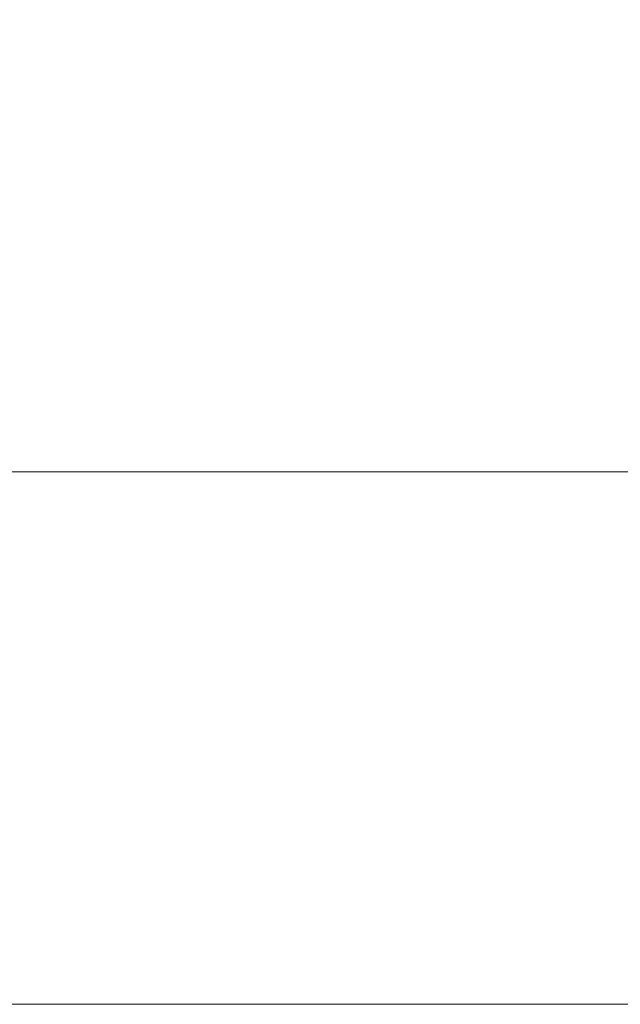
# Model space of a CAD drawing. Header units: millimetres. Extents: x -552 to 238, y 264 to 1524.
# Tile 2 of 256: x -537.85 to -530.56, y 350.27 to 362.23. Entities that reach past the tile are written whole.
import ezdxf

# ---------------------------------------------------------------- set-up
doc = ezdxf.new("R2010")
doc.units = ezdxf.units.MM
doc.layers.add('M-EQPM', color=50, linetype='Continuous', lineweight=9)

# ---------------------------------------------------------------- blocks, each defined once
blk = doc.blocks.new('Renson_Flux_GO_Flat - FLUX GO 370 Flat Vertical Mounted Right-353710-_3D_')
at = {"layer": 'M-EQPM'}
mesh = blk.add_polyface(dxfattribs=at)
corners = [(-349.186, -358.675, 185.086), (-393.246, -358.675, 185.086), (-393.246, -371.639, 206.636), (-393.246, -389.708, 224.129), (-393.246, -411.666, 236.389), (-393.246, -436.039, 242.591), (-393.246, -461.186, 242.32), (-393.246, -485.419, 235.592), (-393.246, -507.107, 222.862), (-393.246, -524.794, 204.983), (-393.246, -537.29, 183.158), (-393.246, -543.756, 158.854), (-393.246, -543.756, 133.705), (-393.246, -537.29, 109.401), (-393.246, -524.794, 87.577), (-393.246, -507.107, 69.698), (-393.246, -485.419, 56.967), (-393.246, -461.186, 50.24), (-393.246, -436.039, 49.968), (-393.246, -411.666, 56.171), (-393.246, -389.708, 68.43), (-393.246, -371.639, 85.923), (-393.246, -358.675, 107.473), (-349.186, -358.675, 107.473), (-349.186, -371.639, 85.923), (-349.186, -389.708, 68.43), (-349.186, -411.666, 56.171), (-349.186, -436.039, 49.968), (-349.186, -461.186, 50.24), (-349.186, -485.419, 56.967), (-349.186, -507.107, 69.698), (-349.186, -524.794, 87.577), (-349.186, -537.29, 109.401), (-349.186, -543.756, 133.705), (-349.186, -543.756, 158.854), (-349.186, -537.29, 183.158), (-349.186, -524.794, 204.983), (-349.186, -507.107, 222.862), (-349.186, -485.419, 235.592), (-349.186, -461.186, 242.32), (-349.186, -436.039, 242.591), (-349.186, -411.666, 236.389), (-349.186, -389.708, 224.129), (-349.186, -371.639, 206.636)]
mesh.append_faces([[corners[k] for k in face] for face in [(2, 43, 0, 1)]], dxfattribs={"vtx0": -1})
mesh.append_faces([[corners[k] for k in face] for face in [(4, 41, 42, 3), (3, 42, 43, 2), (5, 40, 41, 4), (7, 38, 39, 6), (8, 37, 38, 7), (10, 35, 36, 9), (9, 36, 37, 8), (6, 39, 40, 5), (11, 34, 35, 10), (34, 11, 12, 33), (13, 32, 33, 12), (15, 30, 31, 14), (14, 31, 32, 13)]], dxfattribs={"vtx0": -1, "vtx2": -1})
mesh.append_faces([[corners[k] for k in face] for face in [(23, 24, 21, 22)]], dxfattribs={"vtx1": -1})
mesh.append_faces([[corners[k] for k in face] for face in [(29, 30, 15, 16), (25, 26, 19, 20), (24, 25, 20, 21), (27, 28, 17, 18), (26, 27, 18, 19), (28, 29, 16, 17)]], dxfattribs={"vtx1": -1, "vtx3": -1})

msp = doc.modelspace()

# ---------------------------------------------------------------- block references
at = {"layer": 'M-EQPM'}
msp.add_blockref('Renson_Flux_GO_Flat - FLUX GO 370 Flat Vertical Mounted Right-353710-_3D_', (-157.224, 894.029), dxfattribs=at)

doc.saveas('drawing.dxf')
